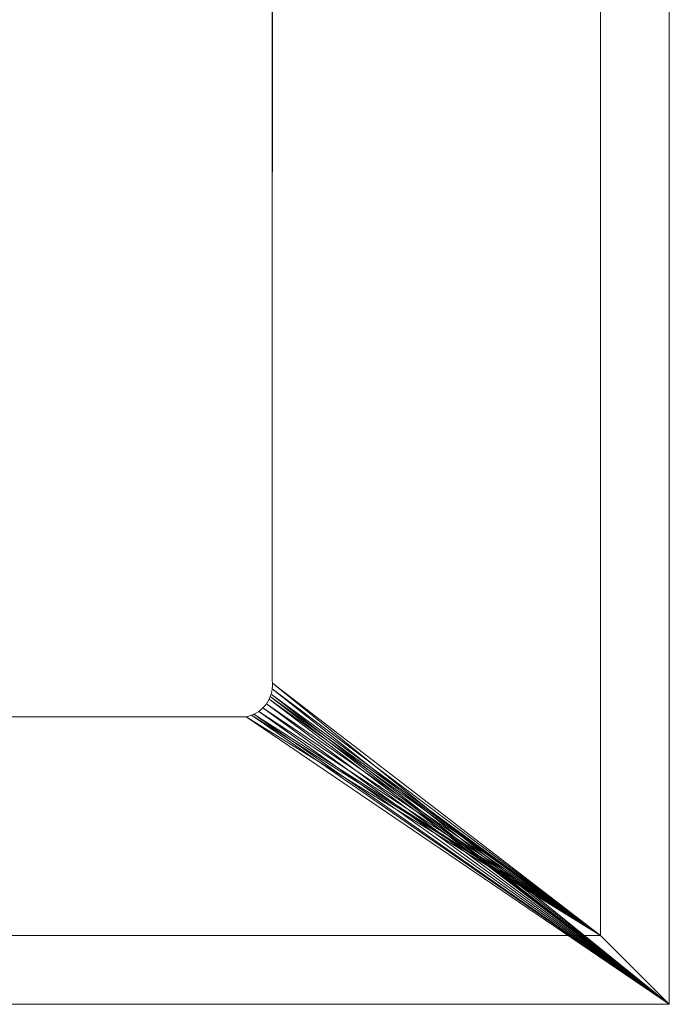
# Model space of a CAD drawing. Header units: millimetres. Extents: x -362 to 358, y -294 to 218.
# Tile 20 of 21: x 178 to 358, y -294 to -22. Entities that reach past the tile are written whole.
import ezdxf

# ---------------------------------------------------------------- set-up
doc = ezdxf.new("R2010")
doc.units = ezdxf.units.MM
doc.layers.add('LUCIDO_1', color=1, linetype='Continuous', lineweight=20, true_color=0xff0000)

# ---------------------------------------------------------------- blocks, each defined once
blk = doc.blocks.new('Group-1')
at = {"layer": 'LUCIDO_1', "color": 190, "linetype": 'Continuous', "lineweight": 15, "true_color": 0x6600ff, "transparency": 33554687}
for points in [[(248.2, -204.55, 475.11), (248.2, 75.45, 475.11), (339, 218, 475.11), (339, -275, 475.11)], [(358, -294, 494.11), (358, 218, 494.11), (248.27, 76.2, 494.11), (248.2, -204.55, 494.11)], [(358, -294, 494.11), (339, -275, 475.11), (339, 218, 475.11), (358, 218, 494.11), (358, -294, 494.11)], [(248.27, 76.2, 494.11), (248.2, 75.45, 494.11), (248.2, -204.55, 494.11)], [(248.2, 75.45, 494.11), (248.2, 75.45, 475.11), (248.2, -204.55, 475.11), (248.2, -204.55, 494.11), (248.2, 75.45, 494.11)], [(339, -275, 475.11), (248.27, -205.3, 475.11), (248.2, -204.55, 475.11)], [(248.2, -204.55, 494.11), (248.27, -205.3, 494.11), (358, -294, 494.11)], [(248.27, -205.3, 475.11), (248.27, -205.3, 494.11), (248.2, -204.55, 494.11), (248.2, -204.55, 475.11), (248.27, -205.3, 475.11)], [(339, -275, 475.11), (248.22, -206.81, 475.11), (248.28, -206.06, 475.11)], [(248.28, -206.06, 494.11), (248.22, -206.81, 494.11), (358, -294, 494.11)], [(248.22, -206.81, 475.11), (248.22, -206.81, 494.11), (248.28, -206.06, 494.11), (248.28, -206.06, 475.11), (248.22, -206.81, 475.11)], [(248.28, -206.06, 475.11), (248.27, -205.3, 475.11), (339, -275, 475.11)], [(358, -294, 494.11), (248.27, -205.3, 494.11), (248.28, -206.06, 494.11)], [(248.28, -206.06, 475.11), (248.28, -206.06, 494.11), (248.27, -205.3, 494.11), (248.27, -205.3, 475.11), (248.28, -206.06, 475.11)], [(247.37, -209.69, 475.11), (247.67, -209, 475.11), (339, -275, 475.11)], [(358, -294, 494.11), (247.67, -209, 494.11), (247.37, -209.69, 494.11)], [(247.37, -209.69, 475.11), (247.37, -209.69, 494.11), (247.67, -209, 494.11), (247.67, -209, 475.11), (247.37, -209.69, 475.11)], [(247.67, -209, 475.11), (247.92, -208.29, 475.11), (339, -275, 475.11)], [(358, -294, 494.11), (247.92, -208.29, 494.11), (247.67, -209, 494.11)], [(247.67, -209, 475.11), (247.67, -209, 494.11), (247.92, -208.29, 494.11), (247.92, -208.29, 475.11), (247.67, -209, 475.11)], [(339, -275, 475.11), (247.92, -208.29, 475.11), (248.1, -207.55, 475.11)], [(248.1, -207.55, 494.11), (247.92, -208.29, 494.11), (358, -294, 494.11)], [(247.92, -208.29, 475.11), (247.92, -208.29, 494.11), (248.1, -207.55, 494.11), (248.1, -207.55, 475.11), (247.92, -208.29, 475.11)], [(248.1, -207.55, 475.11), (248.22, -206.81, 475.11), (339, -275, 475.11)], [(358, -294, 494.11), (248.22, -206.81, 494.11), (248.1, -207.55, 494.11)], [(248.1, -207.55, 475.11), (248.1, -207.55, 494.11), (248.22, -206.81, 494.11), (248.22, -206.81, 475.11), (248.1, -207.55, 475.11)], [(245.06, -212.64, 475.11), (245.62, -212.13, 475.11), (339, -275, 475.11)], [(358, -294, 494.11), (245.62, -212.13, 494.11), (245.06, -212.64, 494.11)], [(245.06, -212.64, 475.11), (245.06, -212.64, 494.11), (245.62, -212.13, 494.11), (245.62, -212.13, 475.11), (245.06, -212.64, 475.11)], [(339, -275, 475.11), (245.62, -212.13, 475.11), (246.13, -211.58, 475.11)], [(246.13, -211.58, 494.11), (245.62, -212.13, 494.11), (358, -294, 494.11)], [(245.62, -212.13, 475.11), (245.62, -212.13, 494.11), (246.13, -211.58, 494.11), (246.13, -211.58, 475.11), (245.62, -212.13, 475.11)], [(246.13, -211.58, 475.11), (246.6, -210.99, 475.11), (339, -275, 475.11)], [(358, -294, 494.11), (246.6, -210.99, 494.11), (246.13, -211.58, 494.11)], [(246.13, -211.58, 475.11), (246.13, -211.58, 494.11), (246.6, -210.99, 494.11), (246.6, -210.99, 475.11), (246.13, -211.58, 475.11)], [(339, -275, 475.11), (246.6, -210.99, 475.11), (247.01, -210.36, 475.11)], [(247.01, -210.36, 494.11), (246.6, -210.99, 494.11), (358, -294, 494.11)], [(246.6, -210.99, 475.11), (246.6, -210.99, 494.11), (247.01, -210.36, 494.11), (247.01, -210.36, 475.11), (246.6, -210.99, 475.11)], [(247.01, -210.36, 475.11), (247.37, -209.69, 475.11), (339, -275, 475.11)], [(358, -294, 494.11), (247.37, -209.69, 494.11), (247.01, -210.36, 494.11)], [(247.01, -210.36, 475.11), (247.01, -210.36, 494.11), (247.37, -209.69, 494.11), (247.37, -209.69, 475.11), (247.01, -210.36, 475.11)], [(241.01, -214.55, 494.11), (-244.61, -214.55, 494.11), (-362, -294, 494.11), (358, -294, 494.11)], [(339, -275, 475.11), (-343, -275, 475.11), (-244.61, -214.55, 475.11), (241.01, -214.55, 475.11)], [(241.01, -214.55, 494.11), (241.01, -214.55, 475.11), (-244.61, -214.55, 475.11), (-244.61, -214.55, 494.11), (241.01, -214.55, 494.11)], [(339, -275, 475.11), (241.01, -214.55, 475.11), (241.74, -214.38, 475.11)], [(241.74, -214.38, 494.11), (241.01, -214.55, 494.11), (358, -294, 494.11)], [(241.01, -214.55, 475.11), (241.01, -214.55, 494.11), (241.74, -214.38, 494.11), (241.74, -214.38, 475.11), (241.01, -214.55, 475.11)], [(241.74, -214.38, 475.11), (242.46, -214.15, 475.11), (339, -275, 475.11)], [(358, -294, 494.11), (242.46, -214.15, 494.11), (241.74, -214.38, 494.11)], [(241.74, -214.38, 475.11), (241.74, -214.38, 494.11), (242.46, -214.15, 494.11), (242.46, -214.15, 475.11), (241.74, -214.38, 475.11)], [(339, -275, 475.11), (242.46, -214.15, 475.11), (243.15, -213.85, 475.11)], [(243.15, -213.85, 494.11), (242.46, -214.15, 494.11), (358, -294, 494.11)], [(242.46, -214.15, 475.11), (242.46, -214.15, 494.11), (243.15, -213.85, 494.11), (243.15, -213.85, 475.11), (242.46, -214.15, 475.11)], [(339, -275, 475.11), (243.15, -213.85, 475.11), (243.82, -213.5, 475.11)], [(243.82, -213.5, 494.11), (243.15, -213.85, 494.11), (358, -294, 494.11)], [(243.15, -213.85, 475.11), (243.15, -213.85, 494.11), (243.82, -213.5, 494.11), (243.82, -213.5, 475.11), (243.15, -213.85, 475.11)], [(243.82, -213.5, 475.11), (244.46, -213.1, 475.11), (339, -275, 475.11)], [(358, -294, 494.11), (244.46, -213.1, 494.11), (243.82, -213.5, 494.11)], [(243.82, -213.5, 475.11), (243.82, -213.5, 494.11), (244.46, -213.1, 494.11), (244.46, -213.1, 475.11), (243.82, -213.5, 475.11)], [(339, -275, 475.11), (244.46, -213.1, 475.11), (245.06, -212.64, 475.11)], [(245.06, -212.64, 494.11), (244.46, -213.1, 494.11), (358, -294, 494.11)], [(244.46, -213.1, 475.11), (244.46, -213.1, 494.11), (245.06, -212.64, 494.11), (245.06, -212.64, 475.11), (244.46, -213.1, 475.11)], [(339, -275, 475.11), (358, -294, 494.11), (-362, -294, 494.11), (-343, -275, 475.11), (339, -275, 475.11)]]:
    blk.add_polyline3d(points, dxfattribs=at)

msp = doc.modelspace()

# ---------------------------------------------------------------- block references
at = {"layer": 'LUCIDO_1', "color": 190, "true_color": 0x6600ff, "transparency": 33554687}
msp.add_blockref('Group-1', (0, 0), dxfattribs=at)

doc.saveas('drawing.dxf')
